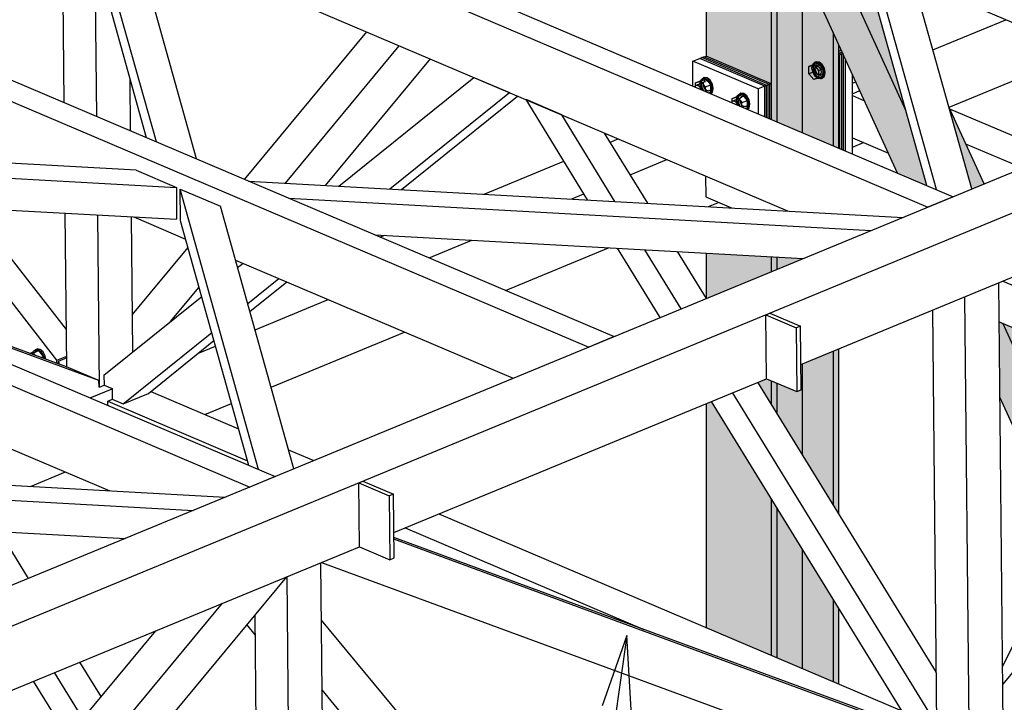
# Model space of a CAD drawing. Header units: millimetres. Extents: x 30 to 208467, y 44 to 15445.
# Tile 35 of 61: x 126582 to 128264, y 7228 to 8395. Entities that reach past the tile are written whole.
import ezdxf

# ---------------------------------------------------------------- set-up
doc = ezdxf.new("R2010")
doc.units = ezdxf.units.MM
doc.styles.add('Arial', font='ARIAL.TTF', dxfattribs={"height": 0.2})

# ---------------------------------------------------------------- blocks, each defined once
blk = doc.blocks.new('Part-21775 - 21771')
for points in [[(127981.4, 8175.2), (127981.4, 8352.2), (127972, 8372.7), (127919.3, 8488.4), (127913.7, 8500.6), (127896.6, 8538), (127875.7, 8539.2), (127868.9, 8539.6), (127860.9, 8540), (127826.7, 8541.9), (127755.2, 8545.9), (127755.2, 8332.3), (127822.9, 8303.5), (127860.9, 8287.3), (127865.6, 8285.3), (127865.6, 8224.5), (127901, 8209.4), (127913.7, 8204), (127919.3, 8201.6), (127972, 8179.1)], [(127755.2, 7918.1), (127866.3, 7964), (127875.7, 7967.9), (127919.3, 7985.9), (127920.5, 7986.4), (127919.3, 7986.5), (127875.7, 7988.9), (127866.3, 7989.4), (127755.2, 7995.6)], [(127981.4, 7549.7), (127981.4, 7832.2), (127972, 7828.4), (127919.3, 7806.6), (127916.4, 7805.4), (127916.8, 7761.8), (127909.6, 7758.9), (127875.7, 7773.3), (127866.3, 7777.3), (127857.5, 7781), (127842.9, 7775), (127852.8, 7758.9), (127866.3, 7737), (127919.3, 7650.8), (127972, 7564.9)], [(127981.4, 7259.1), (127981.4, 7388.3), (127972, 7403.5), (127919.3, 7489.4), (127913.7, 7498.5), (127875.7, 7560.4), (127866.3, 7575.6), (127763.8, 7742.3), (127755.2, 7738.8), (127755.2, 7355.4), (127866.3, 7308.1), (127919.3, 7285.6), (127972, 7263.1)]]:
    blk.add_hatch(color=96).paths.add_polyline_path(points)
at = {"color": 96}
for p, q in [((127755.2, 8332.3), (127755.2, 8545.9)), ((127866.3, 8224.2), (127866.3, 8539.7)), ((127875.7, 8220.2), (127875.7, 8539.2)), ((127919.3, 8201.6), (127919.3, 8488.4)), ((127972, 8179.1), (127972, 8372.7)), ((127981.4, 8175.2), (127981.4, 8352.2)), ((127755.2, 7918.1), (127755.2, 7995.6)), ((127866.3, 7964), (127866.3, 7989.4)), ((127875.7, 7967.9), (127875.7, 7988.9)), ((127919.3, 7985.9), (127919.3, 7986.5)), ((127972, 7564.9), (127972, 7828.4)), ((127981.4, 7549.7), (127981.4, 7832.2)), ((127919.3, 7650.8), (127919.3, 7806.6)), ((127866.3, 7737), (127866.3, 7777.3)), ((127875.7, 7721.7), (127875.7, 7773.3)), ((127755.2, 7355.4), (127755.2, 7738.8)), ((127866.3, 7308.1), (127866.3, 7575.6)), ((127875.7, 7304.1), (127875.7, 7560.4)), ((127919.3, 7285.6), (127919.3, 7489.4)), ((127972, 7263.1), (127972, 7403.5)), ((127981.4, 7259.1), (127981.4, 7388.3))]:
    blk.add_line(p, q, dxfattribs=at)
blk = doc.blocks.new('Part-21843 - 21771')
at = {"color": 7}
for p, q in [((126657.9, 8252.9), (126655.1, 8531.2)), ((126713.5, 8229.2), (126710.7, 8508.6)), ((126771.5, 8204.5), (126770.6, 8293.8)), ((126662.5, 7801.1), (126659.8, 8064.1)), ((126718.2, 7766.6), (126715.2, 8061)), ((126775.4, 7826.8), (126773, 8057.8)), ((126717.4, 7766.9), (126718.2, 7766.6)), ((126718.2, 7766.6), (126726.4, 7770.1))]:
    blk.add_line(p, q, dxfattribs=at)
blk = doc.blocks.new('Part-21779 - 21771')
at = {"color": 7}
for p, q in [((127309.1, 8910.8), (127352.3, 8928.6)), ((127352.3, 8928.6), (128755.5, 8331.3)), ((127310.2, 8801.8), (127309.1, 8910.8)), ((127309.1, 8910.8), (128712.3, 8313.5)), ((127310.2, 8801.8), (127719.1, 8627.8)), ((127934.9, 8535.9), (128023.5, 8498.2)), ((128108.9, 8461.9), (128583, 8260)), ((128755.5, 8331.3), (128712.3, 8313.5))]:
    blk.add_line(p, q, dxfattribs=at)
blk = doc.blocks.new('Part-21780 - 21771')
at = {"color": 7}
for p, q in [((126730.1, 8671.6), (126773.3, 8689.4)), ((126773.3, 8689.4), (128176.5, 8092.1)), ((126730.4, 8644.4), (126730.1, 8671.6)), ((126730.1, 8671.6), (128133.3, 8074.3)), ((126730.4, 8643.8), (126730.4, 8644.4)), ((126776.1, 8543.5), (127893.8, 8067.8)), ((128176.5, 8092.1), (128133.3, 8074.3))]:
    blk.add_line(p, q, dxfattribs=at)
blk = doc.blocks.new('Part-21784 - 21771')
at = {"color": 7}
for p, q in [((128014.9, 8529), (128014.4, 8583.4)), ((128014.4, 8583.4), (128083.1, 8554.2)), ((128148.2, 8104.2), (128014.4, 8583.4)), ((128208.4, 8105.3), (128083.1, 8554.2)), ((128131.5, 8111.3), (128014.9, 8529))]:
    blk.add_line(p, q, dxfattribs=at)
blk = doc.blocks.new('Part-21794 - 21771')
at = {"color": 7}
for p, q in [((125572.1, 8193.2), (125615.2, 8211.1)), ((125615.2, 8211.1), (127018.4, 7613.8)), ((125572.4, 8165.4), (125572.1, 8193.2)), ((125572.1, 8193.2), (126975.3, 7595.9)), ((125618.1, 8065.2), (126735.8, 7589.4)), ((127018.4, 7613.8), (126975.3, 7595.9))]:
    blk.add_line(p, q, dxfattribs=at)
blk = doc.blocks.new('Part-22100 - 21771')
at = {"color": 7}
for p, q in [((127981.4, 8337.4), (127985.7, 8335.6)), ((127981.4, 8334.5), (127982.1, 8334.2)), ((127985.7, 8335.6), (127982.1, 8334.2)), ((127982.1, 8334.2), (127982.1, 8174.9)), ((127985.7, 8173.3), (127985.7, 8335.6))]:
    blk.add_line(p, q, dxfattribs=at)
blk = doc.blocks.new('Part-21834 - 21771')
at = {"color": 7}
for p, q in [((126806.1, 7759.4), (126956, 7695.6)), ((126732.3, 7742.6), (126740.5, 7746)), ((126732.3, 7735.6), (126732.3, 7742.6)), ((126732.3, 7742.6), (126971.3, 7640.8)), ((127041.3, 7659.3), (127084.3, 7641)), ((127298.1, 7550), (128088.9, 7213.3)), ((127240.5, 7526.2), (127648.3, 7352.6)), ((127927, 7161.7), (128027.5, 7118.9))]:
    blk.add_line(p, q, dxfattribs=at)
blk = doc.blocks.new('Part-21836 - 21771')
at = {"color": 7}
for p, q in [((125574.2, 7264.2), (125582.5, 7267.6)), ((125648, 7281.1), (125798, 7217.2)), ((125574.3, 7257.2), (125574.2, 7264.2)), ((125574.2, 7264.2), (125813.2, 7162.5)), ((125883.3, 7180.9), (125926.3, 7162.6)), ((126140, 7071.6), (126467.9, 6932.1)), ((126082.5, 7047.8), (126438.3, 6896.4)), ((125996.3, 7012.2), (126394, 6842.9)), ((126576.5, 6885.8), (126930.9, 6735)), ((126546.9, 6850.2), (126955.7, 6676.2)), ((126502.6, 6796.7), (126869.5, 6640.5))]:
    blk.add_line(p, q, dxfattribs=at)
blk = doc.blocks.new('Part-21850 - 21771')
at = {"color": 7}
for p, q in [((127590.7, 8185.3), (127604.4, 8191)), ((127375.7, 8096.5), (127511.6, 8152.7)), ((127625, 8129.6), (127687.7, 8155.5)), ((127524.9, 8088.2), (127545.9, 8096.9)), ((127758.4, 8075.3), (127775.8, 8082.5)), ((127197.9, 8023), (127205.2, 8026.1)), ((127281.2, 7987.6), (127354.4, 8017.8)), ((127411.7, 7932), (127587.9, 8004.9)), ((126984, 7864.8), (127108.7, 7916.3)), ((127011.4, 7766.7), (127239.2, 7860.8)), ((126887.3, 7824.8), (126916.5, 7836.9)), ((126661.5, 7801.5), (126662.5, 7801.9)), ((126702.2, 7748.4), (126739.9, 7764)), ((126898.5, 7720.1), (126943.9, 7738.8)), ((126600.4, 7596.9), (126660.1, 7621.6))]:
    blk.add_line(p, q, dxfattribs=at)
blk = doc.blocks.new('Part-21886 - 21771')
at = {"color": 7}
for p, q in [((128148.3, 7168.6), (127221.1, 7509.8)), ((128203.9, 7145), (127221.1, 7506.6)), ((127097.3, 7467), (128108.3, 7094.9)), ((128203.9, 7145), (128148.3, 7168.6)), ((128108.3, 7094.9), (128204, 7134.5)), ((128204, 7134.5), (128203.9, 7145))]:
    blk.add_line(p, q, dxfattribs=at)
blk = doc.blocks.new('Part-21887 - 21771')
at = {"color": 7}
for p, q in [((127037.8, 7442.4), (126042.6, 6241.6)), ((125946.8, 6212.6), (126928.7, 7397.4)), ((125945.2, 6301.4), (126814.4, 7350.2)), ((126042.6, 6241.6), (125946.9, 6202.1)), ((125946.1, 6212.9), (125946.8, 6212.6)), ((125946.9, 6202.1), (125946.8, 6212.6)), ((125946.9, 6202.1), (125946.2, 6202.4))]:
    blk.add_line(p, q, dxfattribs=at)
blk = doc.blocks.new('Part-21890 - 21771')
at = {"color": 7}
for p, q in [((128262.3, 7157.6), (128254.4, 7945)), ((128204.7, 7133.9), (128196.8, 7921.2)), ((128149.1, 7168.3), (128141.7, 7898.4)), ((128204.7, 7133.9), (128262.3, 7157.6)), ((128203.7, 7134.3), (128204.7, 7133.9))]:
    blk.add_line(p, q, dxfattribs=at)
blk = doc.blocks.new('Part-21891 - 21771')
at = {"color": 7}
for p, q in [((127104.2, 6679.3), (127096.3, 7466.6)), ((127046.7, 6655.5), (127038.8, 7442.9)), ((126991.1, 6679.2), (126984.1, 7377.7)), ((126991.1, 6679.2), (127046.7, 6655.5)), ((127046.7, 6655.5), (127104.2, 6679.3))]:
    blk.add_line(p, q, dxfattribs=at)
blk = doc.blocks.new('Part-21939 - 21771')
at = {"color": 7}
for p, q in [((127127.2, 8110.3), (127357.7, 8296)), ((127357.7, 8296), (127418.7, 8270)), ((127214.5, 8105.4), (127418.7, 8270)), ((127234.2, 8104.4), (127432.5, 8264.1)), ((126954.3, 7971), (126963.3, 7978.2)), ((126971.5, 7909.6), (127024.4, 7952.2)), ((126975.3, 7895.8), (127038.1, 7946.4)), ((126725.9, 7786.9), (126892.9, 7921.5)), ((126758.8, 7738.2), (126910.1, 7860.1)), ((126801.9, 7756), (126913.9, 7846.3)), ((126725.9, 7786.9), (126726.1, 7770.2)), ((126726.1, 7770.2), (126739.9, 7764.3)), ((126739.9, 7764.3), (126740.1, 7746.1)), ((126758.8, 7738.2), (126801.9, 7756)), ((126740.1, 7746.1), (126758.8, 7738.2))]:
    blk.add_line(p, q, dxfattribs=at)
blk = doc.blocks.new('Part-21940 - 21771')
at = {"color": 7}
for p, q in [((127552.2, 8086.7), (127446.9, 8258)), ((127507.9, 8232), (127446.9, 8258)), ((127598.8, 8084.1), (127507.9, 8232)), ((127654.9, 8081), (127581.2, 8200.8)), ((127675.9, 7885.4), (127603, 8004)), ((127711.9, 7900.2), (127649.7, 8001.4)), ((127755, 7918), (127705.7, 7998.3)), ((128147.9, 7278.7), (127842.9, 7775)), ((128148.9, 7189.2), (127799.8, 7757.2)), ((128107.1, 7183.8), (127763.8, 7742.3))]:
    blk.add_line(p, q, dxfattribs=at)
blk = doc.blocks.new('Part-21950 - 21771')
at = {"color": 7}
for p, q in [((126394.1, 7608.4), (126288.9, 7779.7)), ((126349.9, 7753.7), (126288.9, 7779.7)), ((126440.8, 7605.8), (126349.9, 7753.7)), ((126496.8, 7602.7), (126423.2, 7722.5)), ((126517.9, 7407), (126444.9, 7525.7)), ((126553.8, 7421.9), (126491.6, 7523.1)), ((126597, 7439.7), (126547.6, 7520)), ((126721.1, 7237.6), (126684.9, 7296.7)), ((126690.1, 7200.1), (126641.7, 7278.8)), ((126664.2, 7168.9), (126605.8, 7264)), ((126989.9, 6800.3), (126783.7, 7135.9)), ((126990.8, 6710.8), (126752.6, 7098.4)), ((126964.7, 6679.9), (126726.7, 7067.1)), ((126983.7, 6687.8), (126983.7, 6689.2)), ((126983.7, 6689.2), (126991.1, 6686.1))]:
    blk.add_line(p, q, dxfattribs=at)
blk = doc.blocks.new('Part-22005 - 21771')
at = {"color": 7}
for p, q in [((128004.4, 8268.1), (128017.3, 8273.4)), ((128004.4, 8265), (128025.2, 8256.2)), ((128170.6, 8242.5), (128352.8, 8165)), ((128004.4, 8192.7), (128066.1, 8166.4)), ((128197.9, 8182.6), (128295.3, 8141.2)), ((128509.1, 8050.2), (128811.2, 7921.6)), ((128612.1, 8054.6), (128840.8, 7957.3)), ((128422.9, 8014.6), (128766.9, 7868.1)), ((128949.4, 7911.1), (129082.6, 7854.3)), ((128919.8, 7875.4), (129055.3, 7817.7)), ((128875.5, 7821.9), (129014.4, 7762.8)), ((129195.1, 7806.4), (129241.7, 7786.6)), ((129167.8, 7769.8), (129241.7, 7738.3)), ((129126.9, 7714.9), (129218.7, 7675.8))]:
    blk.add_line(p, q, dxfattribs=at)
blk = doc.blocks.new('Part-22006 - 21771')
at = {"color": 7}
for p, q in [((127753.7, 8127.4), (127754.1, 8091.7)), ((127754.1, 8091.7), (127797.8, 8073.1)), ((128319.2, 7971.7), (128713.6, 7803.9)), ((128261.6, 7948), (128684, 7768.2)), ((128255, 7878.5), (128639.7, 7714.7)), ((128822.2, 7757.6), (129192.4, 7600.1)), ((128792.6, 7722), (129134.8, 7576.3)), ((128748.3, 7668.5), (129048.6, 7540.7))]:
    blk.add_line(p, q, dxfattribs=at)
blk = doc.blocks.new('Bolt-24646 - 21771')
at = {"color": 7}
for p, q in [((127744.9, 8289.6), (127754.3, 8293.3)), ((127745.3, 8291.3), (127749.1, 8294.7)), ((127754.3, 8293.3), (127746, 8290.5)), ((127747.4, 8292.2), (127746, 8285.9)), ((127751.2, 8295.6), (127747.4, 8292.2)), ((127749.1, 8294.7), (127751.2, 8295.6)), ((127749.1, 8294.7), (127754.3, 8294.3)), ((127756.5, 8295.2), (127751.2, 8295.6)), ((127754.3, 8294.3), (127759.5, 8290.3)), ((127762.6, 8283.4), (127754.3, 8293.3)), ((127761.7, 8291.1), (127756.5, 8295.2)), ((127735.6, 8279.8), (127735.8, 8280.9)), ((127735.8, 8280.9), (127737.8, 8282.7)), ((127736.6, 8286.8), (127746, 8290.5)), ((127736.6, 8286.8), (127744.9, 8289.6)), ((127736.6, 8279.4), (127736.6, 8286.8)), ((127737.8, 8282.7), (127753.7, 8289)), ((127737.8, 8282.7), (127740.6, 8282.5)), ((127740.6, 8282.5), (127743.4, 8280.4)), ((127742.9, 8276.7), (127746, 8277.9)), ((127743.4, 8280.4), (127745.4, 8276.8)), ((127743.9, 8285.1), (127745.3, 8291.3)), ((127745.3, 8277.7), (127743.9, 8285.1)), ((127744.9, 8289.6), (127753.3, 8279.7)), ((127746.8, 8275), (127745.3, 8277.7)), ((127745.4, 8276.8), (127745.7, 8275.5)), ((127746, 8290.5), (127746, 8277.9)), ((127746, 8285.9), (127747.4, 8278.5)), ((127746, 8277.9), (127749.3, 8274)), ((127747.4, 8278.5), (127750.3, 8273.5)), ((127749.9, 8284.3), (127750.2, 8286.9)), ((127750.2, 8281.5), (127749.9, 8284.3)), ((127750.2, 8286.9), (127751.1, 8288.9)), ((127751.1, 8278.7), (127750.2, 8281.5)), ((127751.1, 8288.9), (127752.6, 8290.2)), ((127752.6, 8276.1), (127751.1, 8278.7)), ((127752.6, 8290.2), (127754.4, 8290.6)), ((127754.4, 8274.1), (127752.6, 8276.1)), ((127753.3, 8279.7), (127762.6, 8283.4)), ((127753.3, 8272.3), (127753.3, 8279.7)), ((127754.4, 8290.6), (127756.5, 8290.2)), ((127756.5, 8290.2), (127758.5, 8288.9)), ((127758.5, 8288.9), (127760.3, 8286.9)), ((127759.5, 8290.3), (127763.3, 8283.6)), ((127760.3, 8286.9), (127761.8, 8284.3)), ((127765.5, 8284.5), (127761.7, 8291.1)), ((127761.8, 8284.3), (127762.7, 8281.5)), ((127762.7, 8276.2), (127761.8, 8274.1)), ((127762.6, 8270.8), (127762.6, 8283.4)), ((127762.7, 8281.5), (127763.1, 8278.7)), ((127763.1, 8278.7), (127762.7, 8276.2)), ((127763.3, 8283.6), (127764.7, 8276.2)), ((127764.7, 8276.2), (127763.3, 8270)), ((127766.9, 8277.1), (127765.5, 8284.5)), ((127765.5, 8270.8), (127766.9, 8277.1)), ((127754, 8271.9), (127759.2, 8274)), ((127756.5, 8272.8), (127754.4, 8274.1)), ((127758.5, 8272.4), (127756.5, 8272.8)), ((127760.3, 8272.8), (127758.5, 8272.4)), ((127759.3, 8269.7), (127762.6, 8270.8)), ((127759.6, 8269.6), (127762.6, 8270.8)), ((127761.8, 8274.1), (127760.3, 8272.8)), ((127763.3, 8270), (127761.8, 8268.6)), ((127762.6, 8268.3), (127765.5, 8270.8)), ((127799.1, 8260.2), (127808.5, 8263.9)), ((127799.1, 8260.2), (127807.5, 8263)), ((127799.1, 8252.8), (127799.1, 8260.2)), ((127800.4, 8256.1), (127816.2, 8262.4)), ((127806.4, 8258.5), (127807.8, 8264.7)), ((127807.5, 8263), (127816.8, 8266.7)), ((127807.5, 8263), (127815.8, 8253.1)), ((127807.8, 8264.7), (127811.6, 8268.1)), ((127816.8, 8266.7), (127808.5, 8263.9)), ((127808.5, 8263.9), (127808.5, 8251.3)), ((127809.9, 8265.6), (127808.6, 8259.3)), ((127808.6, 8259.3), (127809.9, 8251.9)), ((127813.8, 8269), (127809.9, 8265.6)), ((127811.6, 8268.1), (127813.8, 8269)), ((127811.6, 8268.1), (127816.8, 8267.7)), ((127812.4, 8257.7), (127812.7, 8260.2)), ((127812.7, 8260.2), (127813.6, 8262.3)), ((127813.6, 8262.3), (127815.1, 8263.5)), ((127819, 8268.6), (127813.8, 8269)), ((127815.1, 8263.5), (127816.9, 8264)), ((127816.8, 8267.7), (127822, 8263.7)), ((127825.1, 8256.8), (127816.8, 8266.7)), ((127816.9, 8264), (127819, 8263.6)), ((127824.2, 8264.5), (127819, 8268.6)), ((127819, 8263.6), (127821, 8262.3)), ((127821, 8262.3), (127822.9, 8260.2)), ((127822, 8263.7), (127825.8, 8257)), ((127822.9, 8260.2), (127824.3, 8257.7)), ((127828, 8257.9), (127824.2, 8264.5)), ((127798.1, 8253.2), (127798.3, 8254.3)), ((127798.3, 8254.3), (127800.4, 8256.1)), ((127800.4, 8256.1), (127803.1, 8255.9)), ((127803.1, 8255.9), (127805.9, 8253.7)), ((127805.4, 8250.1), (127808.5, 8251.3)), ((127805.9, 8253.7), (127808, 8250.2)), ((127807.8, 8251), (127806.4, 8258.5)), ((127809.3, 8248.4), (127807.8, 8251)), ((127808, 8250.2), (127808.2, 8248.9)), ((127808.5, 8251.3), (127811.8, 8247.4)), ((127809.9, 8251.9), (127812.8, 8246.9)), ((127812.7, 8254.9), (127812.4, 8257.7)), ((127813.6, 8252.1), (127812.7, 8254.9)), ((127815.1, 8249.5), (127813.6, 8252.1)), ((127816.9, 8247.5), (127815.1, 8249.5)), ((127815.8, 8253.1), (127825.1, 8256.8)), ((127815.8, 8245.7), (127815.8, 8253.1)), ((127816.6, 8245.3), (127821.8, 8247.4)), ((127819, 8246.2), (127816.9, 8247.5)), ((127821, 8245.8), (127819, 8246.2)), ((127822.9, 8246.2), (127821, 8245.8)), ((127821.9, 8243.1), (127825.1, 8244.2)), ((127822.1, 8243), (127825.1, 8244.2)), ((127824.3, 8247.5), (127822.9, 8246.2)), ((127824.3, 8257.7), (127825.2, 8254.9)), ((127825.2, 8249.5), (127824.3, 8247.5)), ((127825.8, 8243.4), (127824.3, 8242)), ((127825.1, 8244.2), (127825.1, 8256.8)), ((127825.1, 8241.7), (127828, 8244.2)), ((127825.2, 8254.9), (127825.6, 8252.1)), ((127825.6, 8252.1), (127825.2, 8249.5)), ((127825.8, 8257), (127827.2, 8249.6)), ((127827.2, 8249.6), (127825.8, 8243.4)), ((127829.4, 8250.5), (127828, 8257.9)), ((127828, 8244.2), (127829.4, 8250.5))]:
    blk.add_line(p, q, dxfattribs=at)
blk = doc.blocks.new('Part-22039 - 21771')
at = {"color": 7}
for p, q in [((128775.4, 8339.5), (128780.9, 8350.8)), ((128780.9, 8350.8), (128791.7, 8346.2)), ((128735.8, 8002), (128822.9, 8179.8)), ((128687.4, 8022.6), (128749.5, 8149.5)), ((128631.8, 8046.2), (128665.4, 8114.7)), ((128547.7, 7874.5), (128583, 7946.4)), ((128603.3, 7850.8), (128638.5, 7922.8)), ((128651.7, 7830.2), (128687, 7902.2)), ((128439.4, 7653.2), (128498.9, 7774.7)), ((128471.8, 7582.2), (128554.5, 7751)), ((128531, 7583.5), (128602.9, 7730.4)), ((128261, 7288.6), (128367.4, 7506)), ((128388.1, 7411.1), (128399.8, 7435)), ((128031.8, 6683.3), (128190.2, 7006.8)), ((128077.7, 6657.4), (128240.1, 6989.2)), ((127981.4, 6717.5), (128106, 6972))]:
    blk.add_line(p, q, dxfattribs=at)
blk = doc.blocks.new('Part-22065 - 21771')
for points in [[(128131.5, 8111.3), (128096.1, 8238.4), (128023.5, 8498.2), (127966.5, 8522.5), (127934.9, 8535.9), (127903, 8537.7), (127896.6, 8538), (128081.6, 8132.5)], [(128208.4, 8105.3), (128229.3, 8113.9), (128169.3, 8245.5)], [(128402.6, 7428.7), (128443.1, 7477.5), (128492.4, 7537), (128356.4, 7835.3), (128348.7, 7838.6), (128277.7, 7868.8), (128255, 7878.5), (128256.3, 7749.4)]]:
    blk.add_hatch(color=96).paths.add_polyline_path(points)
at = {"color": 96}
for p, q in [((128081.6, 8132.5), (127896.6, 8538)), ((128096.1, 8238.4), (127966.5, 8522.5)), ((128229.3, 8113.9), (128169.3, 8245.5)), ((128443.1, 7477.5), (128261.5, 7875.7)), ((128402.6, 7428.7), (128256.3, 7749.4))]:
    blk.add_line(p, q, dxfattribs=at)
blk = doc.blocks.new('Part-22066 - 21771')
for points in [[(129077.6, 7648.9), (129241.7, 7869), (129241.7, 8067.7), (128965.2, 7696.8), (129043, 7663.6)], [(128759.8, 7421.4), (128769.3, 7425.3), (128829.3, 7450.1), (128964.4, 7505.9), (128973.9, 7509.9), (129009.4, 7557.4), (129004.4, 7559.5), (128974.8, 7572.1), (128896.9, 7605.2)], [(128485.2, 6854.5), (128596.5, 7003.7), (128579.2, 7041.6), (128618.1, 7093.8), (128682.9, 7119.5), (128780.7, 7250.7), (128714.8, 7223.5), (128566.6, 7162.3), (128426.5, 6974.4), (128431.5, 6972.2), (128451.4, 6963.8), (128479.7, 6951.7), (128486.8, 6943.1), (128489, 6940.4), (128491.3, 6937.7), (128493.5, 6935), (128493.3, 6934.8), (128493.9, 6934.5), (128501.1, 6925.9), (128466.3, 6877.3), (128481.8, 6858.6)], [(127891.5, 6119.3), (127956.2, 6145), (128422, 6769.7), (128403.1, 6792.6), (128395.8, 6795.7), (128354.5, 6813.3), (128322.9, 6826.7), (128317.9, 6828.8), (127891.5, 6256.9)]]:
    blk.add_hatch(color=96).paths.add_polyline_path(points)
at = {"color": 96}
for p, q in [((128965.2, 7696.8), (129241.7, 8067.7)), ((129043, 7663.6), (129241.7, 7930.1)), ((129077.6, 7648.9), (129241.7, 7869)), ((128759.8, 7421.4), (128896.9, 7605.2)), ((128908.1, 7482.6), (128974.8, 7572.1)), ((128973.9, 7509.9), (129009.4, 7557.4)), ((128682.9, 7119.5), (128780.7, 7250.7)), ((128496.8, 6931.1), (128714.8, 7223.5)), ((128426.5, 6974.4), (128566.6, 7162.3)), ((128485.2, 6854.5), (128596.5, 7003.7)), ((127891.5, 6256.9), (128317.9, 6828.8)), ((127891.5, 6119.3), (128395.8, 6795.7)), ((127956.2, 6145), (128422, 6769.7)), ((127891.5, 6119.3), (127891.5, 6256.9)), ((127956.2, 6145), (127891.5, 6119.3))]:
    blk.add_line(p, q, dxfattribs=at)
blk = doc.blocks.new('Part-22087 - 21771')
at = {"color": 7}
for p, q in [((128142, 8343.1), (128266.8, 8394.7)), ((128169.5, 8245.1), (128397.2, 8339.1)), ((128004.4, 8286.3), (128010.3, 8288.7)), ((128004.4, 8176.9), (128023.3, 8184.7))]:
    blk.add_line(p, q, dxfattribs=at)
blk = doc.blocks.new('Part-67220 - 21771')
at = {"color": 7}
for p, q in [((127161.1, 7602.8), (127168.3, 7605.7)), ((127162.2, 7493.8), (127161.1, 7602.8)), ((127161.1, 7602.8), (127213.2, 7580.6)), ((127168.3, 7605.7), (127220.4, 7583.6)), ((127220.4, 7583.6), (127213.2, 7580.6)), ((127213.2, 7580.6), (127214.3, 7471.6)), ((127221.5, 7474.6), (127220.4, 7583.6)), ((127162.2, 7493.8), (127214.3, 7471.6)), ((127214.3, 7471.6), (127221.5, 7474.6))]:
    blk.add_line(p, q, dxfattribs=at)
blk = doc.blocks.new('Part-22097 - 21771')
at = {"color": 7}
for p, q in [((127981.4, 8343.3), (127986.4, 8341.2)), ((127992.9, 8170.3), (127992.9, 8326.9)), ((128004.4, 8165.4), (128004.4, 8301.7))]:
    blk.add_line(p, q, dxfattribs=at)
blk = doc.blocks.new('Part-22098 - 21771')
at = {"color": 7}
for p, q in [((127981.4, 8343.3), (127986.4, 8341.2)), ((127981.4, 8340.4), (127988.1, 8337.5)), ((127989.3, 8171.8), (127989.3, 8334.8)), ((127992.9, 8170.3), (127992.9, 8326.9))]:
    blk.add_line(p, q, dxfattribs=at)
blk = doc.blocks.new('Part-22099 - 21771')
at = {"color": 7}
for p, q in [((127981.4, 8340.4), (127988.1, 8337.5)), ((127981.4, 8337.4), (127985.7, 8335.6)), ((127988.5, 8336.7), (127985.7, 8335.6)), ((127985.7, 8335.6), (127985.7, 8173.3)), ((127989.3, 8171.8), (127989.3, 8334.8))]:
    blk.add_line(p, q, dxfattribs=at)
blk = doc.blocks.new('Bolt-22101 - 21771')
at = {"color": 7}
for p, q in [((127937.2, 8317.6), (127930, 8314.8)), ((127930, 8314.8), (127938.4, 8317.5)), ((127930, 8302.1), (127930, 8314.8)), ((127935.2, 8312.2), (127936.6, 8318.4)), ((127936.6, 8304.7), (127935.2, 8312.2)), ((127936.6, 8318.4), (127940.4, 8321.8)), ((127945.6, 8320.4), (127937.2, 8317.6)), ((127937.2, 8317.6), (127937.2, 8305)), ((127938.7, 8319.3), (127937.3, 8313)), ((127937.3, 8313), (127938.7, 8305.6)), ((127945.6, 8320.4), (127938.4, 8317.5)), ((127938.4, 8317.5), (127946.7, 8307.7)), ((127942.5, 8322.7), (127938.7, 8319.3)), ((127940, 8310.1), (127940.8, 8313.4)), ((127940.8, 8306.1), (127940, 8310.1)), ((127940.4, 8321.8), (127942.5, 8322.7)), ((127940.4, 8321.8), (127945.6, 8321.4)), ((127940.8, 8313.4), (127942.8, 8315.2)), ((127941.1, 8311.4), (127941.5, 8313.9)), ((127941.5, 8308.6), (127941.1, 8311.4)), ((127941.5, 8313.9), (127942.4, 8316)), ((127942.4, 8316), (127943.9, 8317.3)), ((127947.7, 8322.3), (127942.5, 8322.7)), ((127942.8, 8315.2), (127945, 8316.1)), ((127942.8, 8315.2), (127945.6, 8315)), ((127943.9, 8317.3), (127945.7, 8317.7)), ((127945.6, 8321.4), (127950.8, 8317.4)), ((127945.6, 8320.4), (127953.9, 8310.5)), ((127945.6, 8315), (127948.4, 8312.9)), ((127945.7, 8317.7), (127947.7, 8317.3)), ((127946.7, 8307.7), (127953.9, 8310.5)), ((127952.9, 8318.2), (127947.7, 8322.3)), ((127947.7, 8317.3), (127949.8, 8316)), ((127948.4, 8312.9), (127950.4, 8309.3)), ((127949.8, 8316), (127951.6, 8314)), ((127950.4, 8309.3), (127951.1, 8305.4)), ((127950.8, 8317.4), (127954.6, 8310.7)), ((127951.6, 8314), (127953.1, 8311.4)), ((127956.8, 8311.6), (127952.9, 8318.2)), ((127953.1, 8311.4), (127954, 8308.6)), ((127953.9, 8310.5), (127953.9, 8297.9)), ((127954.6, 8310.7), (127956, 8303.3)), ((127958.2, 8304.2), (127956.8, 8311.6)), ((127937.2, 8305), (127930, 8302.1)), ((127938.4, 8292.3), (127930, 8302.1)), ((127940.4, 8298.1), (127936.6, 8304.7)), ((127937.2, 8305), (127945.6, 8295.1)), ((127945.6, 8295.1), (127938.4, 8292.3)), ((127946.7, 8295), (127938.4, 8292.3)), ((127938.7, 8305.6), (127942.5, 8299)), ((127945.6, 8294.1), (127940.4, 8298.1)), ((127942.8, 8302.6), (127940.8, 8306.1)), ((127942.4, 8305.8), (127941.5, 8308.6)), ((127943.9, 8303.2), (127942.4, 8305.8)), ((127942.5, 8299), (127947.7, 8294.9)), ((127945.6, 8300.5), (127942.8, 8302.6)), ((127945.7, 8301.2), (127943.9, 8303.2)), ((127948.4, 8300.2), (127945.6, 8300.5)), ((127945.6, 8295.1), (127953.9, 8297.9)), ((127950.8, 8293.7), (127945.6, 8294.1)), ((127947.7, 8299.9), (127945.7, 8301.2)), ((127946.7, 8307.7), (127946.7, 8295)), ((127953.9, 8297.9), (127946.7, 8295)), ((127949.8, 8299.5), (127947.7, 8299.9)), ((127947.7, 8294.9), (127952.9, 8294.5)), ((127950.4, 8302), (127948.4, 8300.2)), ((127948.4, 8300.2), (127950.5, 8301.1)), ((127951.6, 8299.9), (127949.8, 8299.5)), ((127951.1, 8305.4), (127950.4, 8302)), ((127954.6, 8297.1), (127950.8, 8293.7)), ((127950.8, 8293.7), (127952.9, 8294.5)), ((127953.1, 8301.2), (127951.6, 8299.9)), ((127952.9, 8294.5), (127956.8, 8297.9)), ((127954, 8303.3), (127953.1, 8301.2)), ((127954, 8308.6), (127954.3, 8305.8)), ((127954.3, 8305.8), (127954, 8303.3)), ((127956, 8303.3), (127954.6, 8297.1)), ((127956.8, 8297.9), (127958.2, 8304.2))]:
    blk.add_line(p, q, dxfattribs=at)
blk = doc.blocks.new('Part-22133 - 21771')
at = {"color": 7}
for p, q in [((129324.4, 8363.6), (129324.4, 8387)), ((129307.4, 8343), (129324.4, 8363.6)), ((128262.9, 7169.3), (129244.8, 8354.1)), ((128358.7, 7198.3), (129299.5, 8333.6)), ((128261.3, 7258.1), (129130.5, 8306.9)), ((128358.7, 7198.3), (128263, 7158.8)), ((128262.2, 7169.6), (128262.9, 7169.3)), ((128263, 7158.8), (128262.9, 7169.3)), ((128263, 7158.8), (128262.3, 7159.1))]:
    blk.add_line(p, q, dxfattribs=at)
blk = doc.blocks.new('Part-22179 - 21771')
at = {"color": 7}
for p, q in [((126151.1, 8432.4), (126194.3, 8450.2)), ((126194.3, 8450.2), (127597.5, 7852.9)), ((126152.2, 8323.5), (126151.1, 8432.4)), ((126151.1, 8432.4), (127554.3, 7835.1)), ((126152.2, 8323.5), (126561.1, 8149.4)), ((126776.9, 8057.6), (126865.5, 8019.8)), ((126950.8, 7983.5), (127425, 7781.7)), ((127597.5, 7852.9), (127554.3, 7835.1))]:
    blk.add_line(p, q, dxfattribs=at)
blk = doc.blocks.new('Part-24642 - 21771')
at = {"color": 7}
for p, q in [((127732.1, 8323.8), (127743.6, 8328.3)), ((127854.8, 8281), (127743.6, 8328.3)), ((127843.3, 8276.4), (127732.1, 8323.8)), ((127732.1, 8281.3), (127732.1, 8323.8)), ((127854.8, 8281), (127843.3, 8276.4)), ((127843.3, 8276.4), (127843.3, 8234)), ((127854.8, 8229.1), (127854.8, 8281))]:
    blk.add_line(p, q, dxfattribs=at)
blk = doc.blocks.new('Part-22180 - 21771')
at = {"color": 7}
for p, q in [((126730.4, 8643.8), (126692, 8627.9)), ((126750.6, 8635.2), (126730.4, 8643.8)), ((126884.2, 8156.6), (126750.6, 8635.2)), ((126815.5, 8185.8), (126692, 8627.9)), ((126692, 8627.9), (126692.6, 8573.5)), ((126798.8, 8192.9), (126692.6, 8573.5))]:
    blk.add_line(p, q, dxfattribs=at)
blk = doc.blocks.new('Part-22181 - 21771')
at = {"color": 7}
for p, q in [((126972.8, 8118.9), (128091, 8056.8)), ((127041.5, 8089.6), (128036.7, 8034.4)), ((127188.5, 8027), (127920.5, 7986.4))]:
    blk.add_line(p, q, dxfattribs=at)
blk = doc.blocks.new('Part-22182 - 21771')
at = {"color": 7}
for p, q in [((126856.9, 8050.6), (126856.3, 8105.1)), ((126856.3, 8105.1), (126925.1, 8075.8)), ((126990.1, 7625.8), (126856.3, 8105.1)), ((127050.4, 7627), (126925.1, 8075.8)), ((126973.5, 7632.9), (126856.9, 8050.6))]:
    blk.add_line(p, q, dxfattribs=at)
blk = doc.blocks.new('Part-22183 - 21771')
at = {"color": 7}
for p, q in [((125655.2, 8199.7), (125648.5, 8196.9)), ((126780.9, 8137.2), (125655.2, 8199.7)), ((125708.8, 8171.3), (126849.6, 8108)), ((126780.9, 8137.2), (126849.6, 8108)), ((125855.8, 8108.7), (126850.1, 8053.5)), ((126849.6, 8108), (126850.1, 8053.5))]:
    blk.add_line(p, q, dxfattribs=at)
blk = doc.blocks.new('Part-22200 - 21771')
at = {"color": 7}
for p, q in [((125814.7, 7640.5), (126933, 7578.5)), ((125883.4, 7611.3), (126878.7, 7556)), ((126030.5, 7548.7), (126762.5, 7508))]:
    blk.add_line(p, q, dxfattribs=at)
blk = doc.blocks.new('Part-22311 - 21771')
at = {"color": 7}
for p, q in [((126661.8, 7801.4), (126040.8, 8029.9)), ((126717.3, 7777.7), (126096.3, 8006.3)), ((126717.3, 7777.7), (126661.8, 7801.4)), ((126717.5, 7766.3), (126717.3, 7777.7))]:
    blk.add_line(p, q, dxfattribs=at)
blk = doc.blocks.new('Part-22313 - 21771')
at = {"color": 7}
for p, q in [((127837.8, 8996.4), (127837.8, 9019.8)), ((127616.7, 8816.1), (127758.2, 8986.9)), ((127669.7, 8793.5), (127837.8, 8996.4)), ((127561.1, 8839.7), (127643.9, 8939.7)), ((127400.1, 8645.5), (127472.5, 8732.8)), ((127472, 8641.5), (127528, 8709.1)), ((127540.5, 8637.7), (127581.1, 8686.5)), ((127263.6, 8480.7), (127336.8, 8569.1)), ((127319.1, 8457.1), (127408.7, 8565.1)), ((127372.2, 8434.5), (127477.3, 8561.3)), ((126966, 8121.7), (127174.9, 8373.8)), ((127035.9, 8115.4), (127230.5, 8350.1)), ((127104.5, 8111.5), (127283.5, 8327.5)), ((126774.7, 7890.9), (126869.5, 8005.3)), ((126839.8, 7878.7), (126888.5, 7937.4))]:
    blk.add_line(p, q, dxfattribs=at)
blk = doc.blocks.new('Part-22513 - 21771')
at = {"color": 7}
for p, q in [((127488.6, 6896.3), (127097.3, 7368.3)), ((126984.4, 7343.4), (126970.1, 7360.8)), ((127416, 6866.3), (127098.5, 7249.2)), ((127389.2, 6855.3), (127098.9, 7205.3)), ((127759.4, 6569.8), (127599.4, 6762.7)), ((127714.3, 6506.6), (127526.8, 6732.7)), ((127658.7, 6530.3), (127500, 6721.7)), ((127714.3, 6506.6), (127759.4, 6569.8)), ((127658.7, 6530.3), (127714.3, 6506.6))]:
    blk.add_line(p, q, dxfattribs=at)
blk = doc.blocks.new('Part-24643 - 21771')
at = {"color": 7}
for p, q in [((127743.6, 8328.3), (127747.2, 8329.8)), ((127854.8, 8281), (127743.6, 8328.3)), ((127858.4, 8282.4), (127747.2, 8329.8)), ((127858.4, 8282.4), (127854.8, 8281)), ((127854.8, 8281), (127854.8, 8229.1)), ((127858.4, 8227.5), (127858.4, 8282.4))]:
    blk.add_line(p, q, dxfattribs=at)
blk = doc.blocks.new('Part-24644 - 21771')
at = {"color": 7}
for p, q in [((127747.2, 8329.8), (127750.8, 8331.2)), ((127858.4, 8282.4), (127747.2, 8329.8)), ((127862, 8283.9), (127750.8, 8331.2)), ((127862, 8283.9), (127858.4, 8282.4)), ((127858.4, 8282.4), (127858.4, 8227.5)), ((127862, 8226), (127862, 8283.9))]:
    blk.add_line(p, q, dxfattribs=at)
blk = doc.blocks.new('Part-24645 - 21771')
at = {"color": 7}
for p, q in [((127750.8, 8331.2), (127754.4, 8332.6)), ((127862, 8283.9), (127750.8, 8331.2)), ((127865.6, 8285.3), (127754.4, 8332.6)), ((127865.6, 8285.3), (127862, 8283.9)), ((127862, 8283.9), (127862, 8226)), ((127865.6, 8224.5), (127865.6, 8285.3))]:
    blk.add_line(p, q, dxfattribs=at)
blk = doc.blocks.new('Part-66255 - 21771')
at = {"color": 7}
for p, q in [((125647.5, 9023.9), (125731.1, 8988.4)), ((125777.1, 8821.5), (125626.4, 9015.2)), ((125868.5, 8811.7), (125731.1, 8988.4)), ((125930.7, 8805.1), (125816.3, 8952.1)), ((126002.3, 8531.9), (125845.4, 8733.7)), ((126119.3, 8489.2), (125936.8, 8723.9)), ((126162.5, 8507), (125999, 8717.3)), ((126288.1, 8164.6), (126170.5, 8315.7)), ((126375.6, 8159.7), (126295.8, 8262.4)), ((126435.2, 8156.4), (126381, 8226.1)), ((126534, 7848.4), (126353, 8081.1)), ((126645.4, 7812.9), (126440.6, 8076.2)), ((126661.8, 7865), (126500.1, 8072.9)), ((126645.4, 7812.9), (126662.3, 7819.8)), ((126645.4, 7807.4), (126645.4, 7812.9)), ((126662.3, 7816.6), (126647.6, 7810.5)), ((126647.6, 7810.5), (126647.6, 7806.6))]:
    blk.add_line(p, q, dxfattribs=at)
blk = doc.blocks.new('Bolt-66286 - 21771')
at = {"color": 7}
for p, q in [((126599.1, 7824.4), (126606.1, 7827.3)), ((126599.9, 7824.2), (126605.4, 7825.4)), ((126605.1, 7826.9), (126605.5, 7828.2)), ((126605.4, 7825.4), (126614.7, 7829.2)), ((126608.9, 7820.9), (126605.4, 7825.4)), ((126605.5, 7828.2), (126609.5, 7831.1)), ((126614.7, 7829.2), (126606.1, 7827.3)), ((126609.5, 7831.1), (126611.6, 7832)), ((126609.5, 7831.1), (126614.8, 7830.2)), ((126616.9, 7831.1), (126611.6, 7832)), ((126622.8, 7818.8), (126614.7, 7829.2)), ((126614.8, 7830.2), (126619.9, 7825.8)), ((126622.1, 7826.7), (126616.9, 7831.1)), ((126619.9, 7825.8), (126623.5, 7819)), ((126625.7, 7819.9), (126622.1, 7826.7)), ((126618.8, 7817.2), (126622.8, 7818.8)), ((126622.7, 7815.8), (126622.8, 7818.8)), ((126623.5, 7819), (126624.1, 7815.3)), ((126626.5, 7814.4), (126625.7, 7819.9)), ((126648.5, 7810.9), (126648.9, 7808.7)), ((126648.9, 7808.7), (126648.7, 7806.2))]:
    blk.add_line(p, q, dxfattribs=at)
blk = doc.blocks.new('Part-67150 - 21771')
at = {"color": 7}
for p, q in [((129555, 8661.5), (119998.6, 4714.1)), ((129638.3, 8626.1), (120081.9, 4678.6)), ((127916.4, 7805.4), (128552.8, 8068.3)), ((127221, 7518.1), (127857.5, 7781)), ((126525.7, 7230.9), (127162.2, 7493.8))]:
    blk.add_line(p, q, dxfattribs=at)
blk = doc.blocks.new('Part-67217 - 21771')
at = {"color": 7}
for p, q in [((127856.4, 7890), (127863.6, 7893)), ((127857.5, 7781), (127856.4, 7890)), ((127856.4, 7890), (127908.5, 7867.8)), ((127863.6, 7893), (127915.7, 7870.8)), ((127915.7, 7870.8), (127908.5, 7867.8)), ((127908.5, 7867.8), (127909.6, 7758.9)), ((127916.8, 7761.8), (127915.7, 7870.8)), ((127857.5, 7781), (127909.6, 7758.9)), ((127909.6, 7758.9), (127916.8, 7761.8))]:
    blk.add_line(p, q, dxfattribs=at)
blk = doc.blocks.new('Mark-25038 - 21771')
at = {"color": 136}
for p, q in [((127618.9, 7342.4), (127486.4, 6389.8)), ((127618.9, 7342.4), (127576.9, 7222)), ((127626.4, 7215.1), (127618.9, 7342.4))]:
    blk.add_line(p, q, dxfattribs=at)
at = {"color": 30, "style": 'Arial'}
blk.add_text('K80/4', height=143.26, dxfattribs=at).set_placement((126888.6, 6209.8))

msp = doc.modelspace()

# ---------------------------------------------------------------- block references
for name in ['Part-22087 - 21771', 'Part-66255 - 21771', 'Part-22313 - 21771', 'Part-21779 - 21771', 'Part-21775 - 21771', 'Part-22065 - 21771', 'Part-21780 - 21771', 'Part-67150 - 21771', 'Part-22180 - 21771', 'Part-21784 - 21771', 'Part-21843 - 21771', 'Part-22179 - 21771', 'Part-22133 - 21771', 'Part-22039 - 21771', 'Part-22097 - 21771', 'Part-22098 - 21771', 'Part-24642 - 21771', 'Part-24643 - 21771', 'Part-24644 - 21771', 'Part-24645 - 21771', 'Part-22099 - 21771', 'Part-22100 - 21771', 'Bolt-22101 - 21771', 'Part-21939 - 21771', 'Bolt-24646 - 21771', 'Part-22005 - 21771', 'Part-21940 - 21771', 'Part-21794 - 21771', 'Part-22183 - 21771', 'Part-21850 - 21771', 'Part-22006 - 21771', 'Part-22181 - 21771', 'Part-22182 - 21771', 'Part-22066 - 21771', 'Part-22311 - 21771', 'Part-21890 - 21771', 'Part-67217 - 21771', 'Bolt-66286 - 21771', 'Part-21950 - 21771', 'Part-21834 - 21771', 'Part-22200 - 21771', 'Part-67220 - 21771', 'Part-21886 - 21771', 'Part-21891 - 21771', 'Part-21887 - 21771', 'Part-22513 - 21771', 'Mark-25038 - 21771', 'Part-21836 - 21771']:
    msp.add_blockref(name, (0, 0))

doc.saveas('drawing.dxf')
